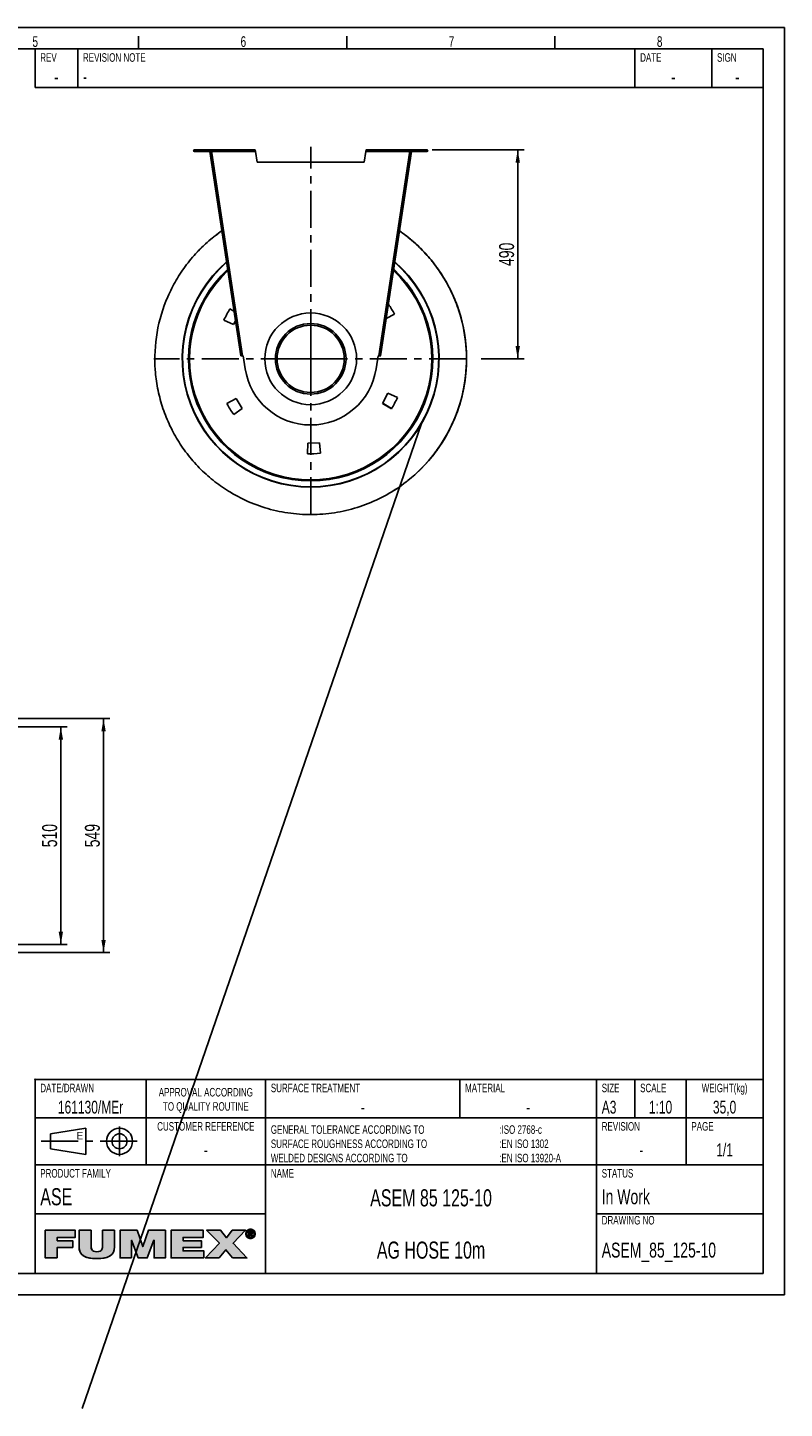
# Model space of a CAD drawing. Extents: x 0 to 420, y -27 to 297.
# Tile 17 of 17: x 243 to 420, y -27 to 297. Entities that reach past the tile are written whole.
import ezdxf

# ---------------------------------------------------------------- set-up
doc = ezdxf.new("R2010")
doc.units = 0
doc.header["$LTSCALE"] = 23.1
doc.linetypes.add('CENTER', pattern=[0.6, 0.375, -0.075, 0.075, -0.075])
doc.layers.get('0').update_dxf_attribs({"linetype": 'CONTINUOUS'})
for name, color, linetype in [('110528_DXF_CONTINUOUS_LINE', 7, 'CONTINUOUS'), ('110534_DXF_CONTINUOUS_LINE', 7, 'CONTINUOUS'), ('110534_DXF_DIMENSION', 7, 'CONTINUOUS'), ('110652_DXF_CONTINUOUS_LINE', 7, 'CONTINUOUS'), ('112850_DXF_AXIS', 7, 'CONTINUOUS'), ('112850_DXF_CONTINUOUS_LINE', 7, 'CONTINUOUS'), ('ASEM_85_125-10_DXF_DIMENSI', 7, 'CONTINUOUS'), ('ASEM_85_125-10_DXF_FORMAT', 7, 'CONTINUOUS'), ('ASEM_85_125-DXF_CONTINUOUS', 7, 'CONTINUOUS'), ('HOSE_125_10_DXF_CONTINUOUS', 7, 'CONTINUOUS')]:
    doc.layers.add(name, color=color, linetype=linetype)
doc.styles.get("Standard").update_dxf_attribs({"font": 'txt', "width": 0.7})
doc.styles.add('TEXTSTYLE_2', font='txt', dxfattribs={"width": 0.7})
doc.styles.add('TEXTSTYLE_3', font='txt')
doc.dimstyles.new('DIMSTYLE_2', dxfattribs={"dimtxt": 3.5, "dimasz": 3, "dimexe": 1.5, "dimexo": 1, "dimgap": 0.875, "dimtad": 1, "dimdec": 3, "dimlfac": 10, "dimtxsty": 'STANDARD', "dimblk": '_ARROW_FILLED', "dimblk1": '_ARROW_FILLED', "dimblk2": '_ARROW_FILLED', "dimcen": 0.09, "dimazin": 3, "dimtp": 0.8, "dimtm": 0.8, "dimtfac": 1, "dimtdec": 3, "dimtofl": 0, "dimtmove": 0, "dimatfit": 3, "dimtolj": 1})
doc.dimstyles.new('DIMSTYLE_3', dxfattribs={"dimtxt": 3.5, "dimasz": 3, "dimexe": 1.5, "dimexo": 1, "dimgap": 0.875, "dimtad": 1, "dimdec": 0, "dimlfac": 10, "dimtxsty": 'STANDARD', "dimblk": '_ARROW_FILLED', "dimblk1": '_ARROW_FILLED', "dimblk2": '_ARROW_FILLED', "dimcen": 0.09, "dimazin": 3, "dimtp": 0.8, "dimtm": 0.8, "dimtfac": 1, "dimtdec": 0, "dimtofl": 0, "dimtmove": 0, "dimatfit": 3, "dimtolj": 1})

# ---------------------------------------------------------------- blocks, each defined once
blk = doc.blocks.new('BLOCK_2_BL1', base_point=(271.47, 11.94))
at = {"layer": 'ASEM_85_125-10_DXF_FORMAT', "linetype": 'CONTINUOUS'}
for points in [[(249.69, 8.65), (246.89, 8.65), (246.89, 15.14), (253.91, 15.14), (253.91, 13.48), (249.69, 13.48), (249.69, 12.67), (253.32, 12.67), (253.32, 11.12), (249.69, 11.12)], [(263.1, 15.14), (263.1, 11.16), (263.06, 10.66), (262.95, 10.23), (262.77, 9.85), (262.52, 9.52), (262.19, 9.24), (261.79, 8.99), (261.28, 8.79), (260.65, 8.63), (259.88, 8.53), (258.96, 8.5), (258.04, 8.53), (257.27, 8.63), (256.64, 8.79), (256.13, 8.99), (255.72, 9.24), (255.39, 9.53), (255.14, 9.86), (254.96, 10.23), (254.85, 10.66), (254.81, 11.16), (254.81, 15.14), (257.61, 15.14), (257.61, 11.61), (257.62, 11.18), (257.68, 10.85), (257.79, 10.6), (257.96, 10.4), (258.19, 10.25), (258.53, 10.15), (258.97, 10.11), (259.41, 10.15), (259.73, 10.25), (259.97, 10.4), (260.13, 10.6), (260.23, 10.86), (260.29, 11.19), (260.3, 11.61), (260.3, 15.14)], [(267.08, 8.65), (264.43, 8.65), (264.43, 15.14), (268.41, 15.14), (269.71, 11.32), (269.74, 11.32), (271.04, 15.14), (275.02, 15.14), (275.02, 8.65), (272.37, 8.65), (272.37, 12.82), (272.35, 12.82), (270.77, 8.65), (268.68, 8.65), (267.1, 12.82), (267.08, 12.82)], [(284.04, 8.65), (276.37, 8.65), (276.37, 15.14), (283.9, 15.14), (283.9, 13.48), (279.17, 13.48), (279.17, 12.67), (283.46, 12.67), (283.46, 11.12), (279.17, 11.12), (279.17, 10.31), (284.04, 10.31)], [(287.6, 8.65), (284.39, 8.65), (287.68, 12.11), (284.68, 15.14), (287.97, 15.14), (289.34, 13.38), (290.69, 15.14), (293.8, 15.14), (290.89, 12.09), (294.13, 8.65), (290.76, 8.65), (289.2, 10.59)], [(294.32, 14.93), (294.24, 14.82), (294.17, 14.71), (294.13, 14.58), (294.1, 14.45), (294.09, 14.31), (293.88, 14.15), (293.87, 14.31), (293.88, 14.48), (293.92, 14.63), (293.98, 14.78), (294.06, 14.92), (294.36, 14.97)], [(294.1, 14.17), (294.13, 14.04), (294.17, 13.91), (294.24, 13.8), (294.32, 13.7), (294.16, 13.58), (294.06, 13.71), (293.98, 13.84), (293.92, 13.99), (293.88, 14.15), (294.09, 14.31)], [(294.47, 15.06), (294.36, 14.97), (294.06, 14.92), (294.16, 15.04), (294.58, 15.12)], [(294.7, 15.17), (294.58, 15.12), (294.16, 15.04), (294.27, 15.15), (294.83, 15.2)], [(294.36, 13.65), (294.46, 13.57), (294.27, 13.47), (294.16, 13.58), (294.32, 13.7)], [(294.96, 15.21), (294.83, 15.2), (294.27, 15.15), (294.34, 15.2), (295.44, 15.28), (295.58, 15.2), (295.65, 15.15), (295.76, 15.04), (295.86, 14.92), (295.94, 14.78), (296, 14.63), (296.04, 14.48), (296.05, 14.31), (296.04, 14.15), (296, 13.99), (295.94, 13.84), (295.86, 13.71), (295.76, 13.58), (295.65, 13.47), (295.58, 13.42), (295.44, 13.34), (295.29, 13.28), (295.13, 13.25), (294.8, 13.25), (294.64, 13.28), (294.48, 13.34), (294.41, 13.38), (294.96, 13.42), (295.1, 13.43), (295.22, 13.45), (295.35, 13.5), (295.46, 13.57), (295.56, 13.65), (295.6, 13.7), (295.68, 13.8), (295.75, 13.91), (295.79, 14.04), (295.82, 14.17), (295.83, 14.31), (295.82, 14.45), (295.79, 14.58), (295.75, 14.71), (295.68, 14.82), (295.6, 14.93), (295.56, 14.97), (295.46, 15.05), (295.34, 15.12), (295.22, 15.17), (295.1, 15.2)], [(294.58, 13.5), (294.7, 13.45), (294.41, 13.38), (294.27, 13.47), (294.46, 13.57)], [(294.96, 15.39), (295.13, 15.37), (295.29, 15.34), (295.44, 15.28), (294.34, 15.2), (294.48, 15.28), (294.64, 15.34), (294.8, 15.37)], [(294.74, 14.77), (294.55, 13.69), (294.55, 14.93), (295.02, 14.93), (295.02, 14.93), (295.13, 14.92), (295.21, 14.91), (295.28, 14.89), (295.33, 14.86), (295.38, 14.82), (295.4, 14.8), (295.41, 14.77), (295.44, 14.72), (295.45, 14.66), (295.46, 14.58), (295.45, 14.5), (295.43, 14.44), (295.41, 14.39), (295.09, 14.39), (295.13, 14.4), (295.16, 14.41), (295.19, 14.43), (295.21, 14.44), (295.23, 14.46), (295.24, 14.49), (295.25, 14.52), (295.26, 14.55), (295.26, 14.59), (295.26, 14.62), (295.25, 14.65), (295.24, 14.68), (295.23, 14.7), (295.21, 14.72), (295.18, 14.73), (295.15, 14.75), (295.12, 14.76), (295.08, 14.77), (295.03, 14.77), (294.99, 14.77), (294.86, 14.77)], [(294.96, 14.39), (294.98, 14.39), (295.04, 14.39), (295.09, 14.39), (295.41, 14.39), (294.74, 14.23), (294.74, 13.69), (294.55, 13.69), (294.74, 14.77), (294.74, 14.58), (294.74, 14.39), (294.85, 14.39)], [(295.14, 14.24), (295.49, 13.69), (295.28, 13.69), (294.95, 14.23), (294.74, 14.23), (295.41, 14.39), (295.37, 14.34), (295.33, 14.3), (295.27, 14.27), (295.21, 14.25)]]:
    blk.add_hatch(color=7, dxfattribs=at).paths.add_polyline_path(points)
at = {"layer": 'ASEM_85_125-10_DXF_FORMAT', "color": 7, "linetype": 'CONTINUOUS'}
for p, q in [((253.91, 15.14), (246.89, 15.14)), ((246.89, 15.14), (246.89, 8.65)), ((253.91, 15.14), (246.89, 15.14)), ((246.89, 15.14), (246.89, 8.65)), ((249.69, 12.67), (249.69, 13.48)), ((249.69, 13.48), (253.91, 13.48)), ((249.69, 12.67), (249.69, 13.48)), ((249.69, 13.48), (253.91, 13.48)), ((253.91, 13.48), (253.91, 15.14)), ((253.91, 13.48), (253.91, 15.14)), ((268.41, 15.14), (264.43, 15.14)), ((264.43, 15.14), (264.43, 8.65)), ((268.41, 15.14), (264.43, 15.14)), ((264.43, 15.14), (264.43, 8.65)), ((269.71, 11.32), (268.41, 15.14)), ((269.71, 11.32), (268.41, 15.14)), ((271.04, 15.14), (269.74, 11.32)), ((271.04, 15.14), (269.74, 11.32)), ((275.02, 15.14), (271.04, 15.14)), ((275.02, 15.14), (271.04, 15.14)), ((275.02, 8.65), (275.02, 15.14)), ((275.02, 8.65), (275.02, 15.14)), ((283.9, 15.14), (276.37, 15.14)), ((276.37, 15.14), (276.37, 8.65)), ((283.9, 15.14), (276.37, 15.14)), ((276.37, 15.14), (276.37, 8.65)), ((279.17, 12.67), (279.17, 13.48)), ((279.17, 13.48), (283.9, 13.48)), ((279.17, 12.67), (279.17, 13.48)), ((279.17, 13.48), (283.9, 13.48)), ((283.9, 13.48), (283.9, 15.14)), ((283.9, 13.48), (283.9, 15.14)), ((287.97, 15.14), (284.68, 15.14)), ((284.68, 15.14), (287.68, 12.11)), ((287.97, 15.14), (284.68, 15.14)), ((284.68, 15.14), (287.68, 12.11)), ((289.34, 13.38), (287.97, 15.14)), ((289.34, 13.38), (287.97, 15.14)), ((290.69, 15.14), (289.34, 13.38)), ((290.69, 15.14), (289.34, 13.38)), ((293.8, 15.14), (290.69, 15.14)), ((293.8, 15.14), (290.69, 15.14)), ((290.89, 12.09), (293.8, 15.14)), ((290.89, 12.09), (293.8, 15.14)), ((253.32, 12.67), (249.69, 12.67)), ((253.32, 12.67), (249.69, 12.67)), ((249.69, 8.65), (249.69, 11.12)), ((249.69, 11.12), (253.32, 11.12)), ((249.69, 8.65), (249.69, 11.12)), ((249.69, 11.12), (253.32, 11.12)), ((253.32, 11.12), (253.32, 12.67)), ((253.32, 11.12), (253.32, 12.67)), ((267.08, 8.65), (267.08, 12.82)), ((267.08, 12.82), (267.1, 12.82)), ((267.08, 8.65), (267.08, 12.82)), ((267.08, 12.82), (267.1, 12.82)), ((267.1, 12.82), (268.68, 8.65)), ((267.1, 12.82), (268.68, 8.65)), ((269.74, 11.32), (269.71, 11.32)), ((269.74, 11.32), (269.71, 11.32)), ((270.77, 8.65), (272.35, 12.82)), ((270.77, 8.65), (272.35, 12.82)), ((272.35, 12.82), (272.37, 12.82)), ((272.35, 12.82), (272.37, 12.82)), ((272.37, 12.82), (272.37, 8.65)), ((272.37, 12.82), (272.37, 8.65)), ((283.46, 12.67), (279.17, 12.67)), ((283.46, 12.67), (279.17, 12.67)), ((279.17, 10.31), (279.17, 11.12)), ((279.17, 11.12), (283.46, 11.12)), ((279.17, 10.31), (279.17, 11.12)), ((279.17, 11.12), (283.46, 11.12)), ((284.04, 10.31), (279.17, 10.31)), ((284.04, 10.31), (279.17, 10.31)), ((283.46, 11.12), (283.46, 12.67)), ((283.46, 11.12), (283.46, 12.67)), ((284.04, 8.65), (284.04, 10.31)), ((284.04, 8.65), (284.04, 10.31)), ((287.68, 12.11), (284.39, 8.65)), ((287.68, 12.11), (284.39, 8.65)), ((287.6, 8.65), (289.2, 10.59)), ((287.6, 8.65), (289.2, 10.59)), ((289.2, 10.59), (290.76, 8.65)), ((289.2, 10.59), (290.76, 8.65)), ((294.13, 8.65), (290.89, 12.09)), ((294.13, 8.65), (290.89, 12.09)), ((246.89, 8.65), (249.69, 8.65)), ((246.89, 8.65), (249.69, 8.65)), ((264.43, 8.65), (267.08, 8.65)), ((264.43, 8.65), (267.08, 8.65)), ((268.68, 8.65), (270.77, 8.65)), ((268.68, 8.65), (270.77, 8.65)), ((272.37, 8.65), (275.02, 8.65)), ((272.37, 8.65), (275.02, 8.65)), ((276.37, 8.65), (284.04, 8.65)), ((276.37, 8.65), (284.04, 8.65)), ((284.39, 8.65), (287.6, 8.65)), ((284.39, 8.65), (287.6, 8.65)), ((290.76, 8.65), (294.13, 8.65)), ((290.76, 8.65), (294.13, 8.65))]:
    blk.add_line(p, q, dxfattribs=at)
for points in [[(249.69, 8.65), (246.89, 8.65), (246.89, 15.14), (253.91, 15.14), (253.91, 13.48), (249.69, 13.48), (249.69, 12.67), (253.32, 12.67), (253.32, 11.12), (249.69, 11.12), (249.69, 8.65)], [(263.1, 15.14), (263.1, 11.16), (263.06, 10.66), (262.95, 10.23), (262.77, 9.85), (262.52, 9.52), (262.19, 9.24), (261.79, 8.99), (261.28, 8.79), (260.65, 8.63), (259.88, 8.53), (258.96, 8.5), (258.04, 8.53), (257.27, 8.63), (256.64, 8.79), (256.13, 8.99), (255.72, 9.24), (255.39, 9.53), (255.14, 9.86), (254.96, 10.23), (254.85, 10.66), (254.81, 11.16), (254.81, 15.14), (257.61, 15.14), (257.61, 11.61), (257.62, 11.18), (257.68, 10.85), (257.79, 10.6), (257.96, 10.4), (258.19, 10.25), (258.53, 10.15), (258.97, 10.11), (259.41, 10.15), (259.73, 10.25), (259.97, 10.4), (260.13, 10.6), (260.23, 10.86), (260.29, 11.19), (260.3, 11.61), (260.3, 15.14), (263.1, 15.14)], [(267.08, 8.65), (264.43, 8.65), (264.43, 15.14), (268.41, 15.14), (269.71, 11.32), (269.74, 11.32), (271.04, 15.14), (275.02, 15.14), (275.02, 8.65), (272.37, 8.65), (272.37, 12.82), (272.35, 12.82), (270.77, 8.65), (268.68, 8.65), (267.1, 12.82), (267.08, 12.82), (267.08, 8.65)], [(284.04, 8.65), (276.37, 8.65), (276.37, 15.14), (283.9, 15.14), (283.9, 13.48), (279.17, 13.48), (279.17, 12.67), (283.46, 12.67), (283.46, 11.12), (279.17, 11.12), (279.17, 10.31), (284.04, 10.31), (284.04, 8.65)], [(287.6, 8.65), (284.39, 8.65), (287.68, 12.11), (284.68, 15.14), (287.97, 15.14), (289.34, 13.38), (290.69, 15.14), (293.8, 15.14), (290.89, 12.09), (294.13, 8.65), (290.76, 8.65), (289.2, 10.59), (287.6, 8.65)], [(294.32, 14.93), (294.24, 14.82), (294.17, 14.71), (294.13, 14.58), (294.1, 14.45), (294.09, 14.31), (293.88, 14.15), (293.87, 14.31), (293.88, 14.48), (293.92, 14.63), (293.98, 14.78), (294.06, 14.92), (294.36, 14.97), (294.32, 14.93)], [(294.1, 14.17), (294.13, 14.04), (294.17, 13.91), (294.24, 13.8), (294.32, 13.7), (294.16, 13.58), (294.06, 13.71), (293.98, 13.84), (293.92, 13.99), (293.88, 14.15), (294.09, 14.31), (294.1, 14.17)], [(294.47, 15.06), (294.36, 14.97), (294.06, 14.92), (294.16, 15.04), (294.58, 15.12), (294.47, 15.06)], [(294.7, 15.17), (294.58, 15.12), (294.16, 15.04), (294.27, 15.15), (294.83, 15.2), (294.7, 15.17)], [(294.36, 13.65), (294.46, 13.57), (294.27, 13.47), (294.16, 13.58), (294.32, 13.7), (294.36, 13.65)], [(294.96, 15.21), (294.83, 15.2), (294.27, 15.15), (294.34, 15.2), (295.44, 15.28), (295.58, 15.2), (295.65, 15.15), (295.76, 15.04), (295.86, 14.92), (295.94, 14.78), (296, 14.63), (296.04, 14.48), (296.05, 14.31), (296.04, 14.15), (296, 13.99), (295.94, 13.84), (295.86, 13.71), (295.76, 13.58), (295.65, 13.47), (295.58, 13.42), (295.44, 13.34), (295.29, 13.28), (295.13, 13.25), (294.8, 13.25), (294.64, 13.28), (294.48, 13.34), (294.41, 13.38), (294.96, 13.42), (295.1, 13.43), (295.22, 13.45), (295.35, 13.5), (295.46, 13.57), (295.56, 13.65), (295.6, 13.7), (295.68, 13.8), (295.75, 13.91), (295.79, 14.04), (295.82, 14.17), (295.83, 14.31), (295.82, 14.45), (295.79, 14.58), (295.75, 14.71), (295.68, 14.82), (295.6, 14.93), (295.56, 14.97), (295.46, 15.05), (295.34, 15.12), (295.22, 15.17), (295.1, 15.2), (294.96, 15.21)], [(294.58, 13.5), (294.7, 13.45), (294.41, 13.38), (294.27, 13.47), (294.46, 13.57), (294.58, 13.5)], [(294.96, 15.39), (295.13, 15.37), (295.29, 15.34), (295.44, 15.28), (294.34, 15.2), (294.48, 15.28), (294.64, 15.34), (294.8, 15.37), (294.96, 15.39)], [(294.74, 14.77), (294.55, 13.69), (294.55, 14.93), (295.02, 14.93), (295.02, 14.93), (295.13, 14.92), (295.21, 14.91), (295.28, 14.89), (295.33, 14.86), (295.38, 14.82), (295.4, 14.8), (295.41, 14.77), (295.44, 14.72), (295.45, 14.66), (295.46, 14.58), (295.45, 14.5), (295.43, 14.44), (295.41, 14.39), (295.09, 14.39), (295.13, 14.4), (295.16, 14.41), (295.19, 14.43), (295.21, 14.44), (295.23, 14.46), (295.24, 14.49), (295.25, 14.52), (295.26, 14.55), (295.26, 14.59), (295.26, 14.62), (295.25, 14.65), (295.24, 14.68), (295.23, 14.7), (295.21, 14.72), (295.18, 14.73), (295.15, 14.75), (295.12, 14.76), (295.08, 14.77), (295.03, 14.77), (294.99, 14.77), (294.86, 14.77), (294.74, 14.77)], [(294.96, 14.39), (294.98, 14.39), (295.04, 14.39), (295.09, 14.39), (295.41, 14.39), (294.74, 14.23), (294.74, 13.69), (294.55, 13.69), (294.74, 14.77), (294.74, 14.58), (294.74, 14.39), (294.85, 14.39), (294.96, 14.39)], [(295.14, 14.24), (295.49, 13.69), (295.28, 13.69), (294.95, 14.23), (294.74, 14.23), (295.41, 14.39), (295.37, 14.34), (295.33, 14.3), (295.27, 14.27), (295.21, 14.25), (295.14, 14.24)]]:
    blk.add_lwpolyline(points, dxfattribs=at)
for points, knots in [([(263.1, 15.14), (263.1, 15.14), (260.3, 15.14), (260.3, 15.14), (260.3, 15.14), (260.3, 11.61), (260.3, 11.61), (260.3, 10.94), (260.3, 10.11), (258.97, 10.11), (257.61, 10.11), (257.61, 10.94), (257.61, 11.61), (257.61, 11.61), (257.61, 15.14), (257.61, 15.14), (257.61, 15.14), (254.81, 15.14), (254.81, 15.14), (254.81, 15.14), (254.81, 11.16), (254.81, 11.16), (254.81, 9.36), (256.19, 8.5), (258.96, 8.5), (261.74, 8.5), (263.1, 9.36), (263.1, 11.16), (263.1, 11.16), (263.1, 15.14), (263.1, 15.14)], [0, 0, 0, 0, 1, 1, 1, 2, 2, 2, 3, 3, 3, 4, 4, 4, 5, 5, 5, 6, 6, 6, 7, 7, 7, 8, 8, 8, 9, 9, 9, 10, 10, 10, 10]), ([(263.1, 15.14), (263.1, 15.14), (260.3, 15.14), (260.3, 15.14), (260.3, 15.14), (260.3, 11.61), (260.3, 11.61), (260.3, 10.94), (260.3, 10.11), (258.97, 10.11), (257.61, 10.11), (257.61, 10.94), (257.61, 11.61), (257.61, 11.61), (257.61, 15.14), (257.61, 15.14), (257.61, 15.14), (254.81, 15.14), (254.81, 15.14), (254.81, 15.14), (254.81, 11.16), (254.81, 11.16), (254.81, 9.36), (256.19, 8.5), (258.96, 8.5), (261.74, 8.5), (263.1, 9.36), (263.1, 11.16), (263.1, 11.16), (263.1, 15.14), (263.1, 15.14)], [0, 0, 0, 0, 1, 1, 1, 2, 2, 2, 3, 3, 3, 4, 4, 4, 5, 5, 5, 6, 6, 6, 7, 7, 7, 8, 8, 8, 9, 9, 9, 10, 10, 10, 10]), ([(294.96, 13.24), (295.55, 13.24), (296.05, 13.69), (296.05, 14.31), (296.05, 14.93), (295.55, 15.39), (294.96, 15.39), (294.37, 15.39), (293.87, 14.93), (293.87, 14.31), (293.87, 13.69), (294.37, 13.24), (294.96, 13.24)], [0, 0, 0, 0, 1, 1, 1, 2, 2, 2, 3, 3, 3, 4, 4, 4, 4]), ([(294.96, 13.24), (295.55, 13.24), (296.05, 13.69), (296.05, 14.31), (296.05, 14.93), (295.55, 15.39), (294.96, 15.39), (294.37, 15.39), (293.87, 14.93), (293.87, 14.31), (293.87, 13.69), (294.37, 13.24), (294.96, 13.24)], [0, 0, 0, 0, 1, 1, 1, 2, 2, 2, 3, 3, 3, 4, 4, 4, 4]), ([(294.09, 14.31), (294.09, 14.82), (294.47, 15.21), (294.96, 15.21), (295.45, 15.21), (295.83, 14.82), (295.83, 14.31), (295.83, 13.8), (295.45, 13.42), (294.96, 13.42), (294.47, 13.42), (294.09, 13.8), (294.09, 14.31)], [0, 0, 0, 0, 1, 1, 1, 2, 2, 2, 3, 3, 3, 4, 4, 4, 4]), ([(294.09, 14.31), (294.09, 14.82), (294.47, 15.21), (294.96, 15.21), (295.45, 15.21), (295.83, 14.82), (295.83, 14.31), (295.83, 13.8), (295.45, 13.42), (294.96, 13.42), (294.47, 13.42), (294.09, 13.8), (294.09, 14.31)], [0, 0, 0, 0, 1, 1, 1, 2, 2, 2, 3, 3, 3, 4, 4, 4, 4]), ([(294.74, 14.23), (294.74, 14.23), (294.95, 14.23), (294.95, 14.23), (294.95, 14.23), (295.28, 13.69), (295.28, 13.69), (295.28, 13.69), (295.49, 13.69), (295.49, 13.69), (295.49, 13.69), (295.14, 14.24), (295.14, 14.24), (295.32, 14.26), (295.46, 14.36), (295.46, 14.58), (295.46, 14.82), (295.31, 14.93), (295.02, 14.93), (295.02, 14.93), (294.55, 14.93), (294.55, 14.93), (294.55, 14.93), (294.55, 13.69), (294.55, 13.69), (294.55, 13.69), (294.74, 13.69), (294.74, 13.69), (294.74, 13.69), (294.74, 14.23), (294.74, 14.23)], [0, 0, 0, 0, 1, 1, 1, 2, 2, 2, 3, 3, 3, 4, 4, 4, 5, 5, 5, 6, 6, 6, 7, 7, 7, 8, 8, 8, 9, 9, 9, 10, 10, 10, 10]), ([(294.74, 14.23), (294.74, 14.23), (294.95, 14.23), (294.95, 14.23), (294.95, 14.23), (295.28, 13.69), (295.28, 13.69), (295.28, 13.69), (295.49, 13.69), (295.49, 13.69), (295.49, 13.69), (295.14, 14.24), (295.14, 14.24), (295.32, 14.26), (295.46, 14.36), (295.46, 14.58), (295.46, 14.82), (295.31, 14.93), (295.02, 14.93), (295.02, 14.93), (294.55, 14.93), (294.55, 14.93), (294.55, 14.93), (294.55, 13.69), (294.55, 13.69), (294.55, 13.69), (294.74, 13.69), (294.74, 13.69), (294.74, 13.69), (294.74, 14.23), (294.74, 14.23)], [0, 0, 0, 0, 1, 1, 1, 2, 2, 2, 3, 3, 3, 4, 4, 4, 5, 5, 5, 6, 6, 6, 7, 7, 7, 8, 8, 8, 9, 9, 9, 10, 10, 10, 10]), ([(294.74, 14.39), (294.74, 14.39), (294.74, 14.77), (294.74, 14.77), (294.74, 14.77), (294.99, 14.77), (294.99, 14.77), (295.12, 14.77), (295.26, 14.74), (295.26, 14.59), (295.26, 14.4), (295.12, 14.39), (294.96, 14.39), (294.96, 14.39), (294.74, 14.39), (294.74, 14.39)], [0, 0, 0, 0, 1, 1, 1, 2, 2, 2, 3, 3, 3, 4, 4, 4, 5, 5, 5, 5]), ([(294.74, 14.39), (294.74, 14.39), (294.74, 14.77), (294.74, 14.77), (294.74, 14.77), (294.99, 14.77), (294.99, 14.77), (295.12, 14.77), (295.26, 14.74), (295.26, 14.59), (295.26, 14.4), (295.12, 14.39), (294.96, 14.39), (294.96, 14.39), (294.74, 14.39), (294.74, 14.39)], [0, 0, 0, 0, 1, 1, 1, 2, 2, 2, 3, 3, 3, 4, 4, 4, 5, 5, 5, 5])]:
    blk.add_open_spline(points, degree=3, knots=knots, dxfattribs=at)
for points in [[(294.96, 13.42), (294.41, 13.38), (294.83, 13.43), (294.7, 13.45)], [(294.96, 13.24), (294.8, 13.25), (295.13, 13.25)]]:
    blk.add_solid(points, dxfattribs=at)
blk = doc.blocks.new('_ARROW_FILLED')
at = {"color": 0, "linetype": 'BYBLOCK'}
blk.add_solid([(0, 0), (-1, 0.17), (-1, -0.17)], dxfattribs=at)
blk = doc.blocks.new('*D3')
at = {"layer": 'ASEM_85_125-10_DXF_DIMENSI', "color": 2, "linetype": 'CONTINUOUS'}
for p, q in [((230.86, 135.06), (262.04, 135.06)), ((260.54, 135.06), (260.54, 107.63)), ((260.54, 80.21), (260.54, 107.63)), ((232.16, 80.21), (262.04, 80.21))]:
    blk.add_line(p, q, dxfattribs=at)
at = {"layer": 'ASEM_85_125-10_DXF_DIMENSI', "color": 2, "linetype": 'CONTINUOUS', "xscale": 3, "yscale": 3, "zscale": 3}
for p, rotation in [((260.54, 135.06), 90), ((260.54, 80.21), 270)]:
    blk.add_blockref('_ARROW_FILLED', p, dxfattribs=dict(at, rotation=rotation))
at = {"layer": 'ASEM_85_125-10_DXF_DIMENSI', "color": 2, "linetype": 'CONTINUOUS', "insert": (256.16, 107.63), "char_height": 3.5, "width": 12, "attachment_point": 2, "rotation": 90}
blk.add_mtext('549', dxfattribs=at)
blk = doc.blocks.new('*D4')
at = {"layer": 'ASEM_85_125-10_DXF_DIMENSI', "color": 2, "linetype": 'CONTINUOUS'}
for p, q in [((231.96, 133.13), (252.04, 133.13)), ((250.54, 133.13), (250.54, 107.63)), ((250.54, 82.13), (250.54, 107.63)), ((231.96, 82.13), (252.04, 82.13))]:
    blk.add_line(p, q, dxfattribs=at)
at = {"layer": 'ASEM_85_125-10_DXF_DIMENSI', "color": 2, "linetype": 'CONTINUOUS', "xscale": 3, "yscale": 3, "zscale": 3}
for p, rotation in [((250.54, 133.13), 90), ((250.54, 82.13), 270)]:
    blk.add_blockref('_ARROW_FILLED', p, dxfattribs=dict(at, rotation=rotation))
at = {"layer": 'ASEM_85_125-10_DXF_DIMENSI', "color": 2, "linetype": 'CONTINUOUS', "insert": (246.16, 107.63), "char_height": 3.5, "width": 10.875, "attachment_point": 2, "rotation": 90}
blk.add_mtext('510', dxfattribs=at)
blk = doc.blocks.new('*D8')
at = {"layer": '110534_DXF_DIMENSION', "color": 2, "linetype": 'CONTINUOUS'}
for p, q in [((337.48, 268.37), (359.05, 268.37)), ((357.55, 268.37), (357.55, 243.87)), ((357.55, 219.37), (357.55, 243.87)), ((349.01, 219.37), (359.05, 219.37))]:
    blk.add_line(p, q, dxfattribs=at)
at = {"layer": '110534_DXF_DIMENSION', "color": 2, "linetype": 'CONTINUOUS', "xscale": 3, "yscale": 3, "zscale": 3}
for p, rotation in [((357.55, 268.37), 90), ((357.55, 219.37), 270)]:
    blk.add_blockref('_ARROW_FILLED', p, dxfattribs=dict(at, rotation=rotation))
at = {"layer": '110534_DXF_DIMENSION', "color": 2, "linetype": 'CONTINUOUS', "insert": (353.18, 243.87), "char_height": 3.5, "width": 12.375, "attachment_point": 2, "rotation": 90}
blk.add_mtext('490', dxfattribs=at)
blk = doc.blocks.new('VYPLACERING_BL2', base_point=(257.5, 36))
at = {"layer": 'ASEM_85_125-DXF_CONTINUOUS', "color": 7, "linetype": 'CONTINUOUS'}
for p, q in [((248.09, 37.75), (256.4, 39.06)), ((256.4, 39.06), (256.4, 32.94)), ((248.09, 34.25), (248.09, 37.75)), ((256.4, 32.94), (248.09, 34.25))]:
    blk.add_line(p, q, dxfattribs=at)
at = {"layer": 'ASEM_85_125-DXF_CONTINUOUS', "color": 7, "linetype": 'CENTER'}
for p, q in [((264.28, 39.5), (264.28, 32.5)), ((245.9, 36), (269.09, 36))]:
    blk.add_line(p, q, dxfattribs=at)
at = {"layer": 'ASEM_85_125-DXF_CONTINUOUS', "color": 7, "linetype": 'CONTINUOUS'}
for radius in [3.06, 1.75]:
    blk.add_circle((264.28, 36), radius, dxfattribs=at)

msp = doc.modelspace()

# ---------------------------------------------------------------- linework, layer by layer
at = {"layer": '110528_DXF_CONTINUOUS_LINE', "color": 9, "linetype": 'CONTINUOUS'}
for p, q in [((282.56417, 233.45868), (282.49795, 233.49389)), ((335.54103, 205.29039), (335.60725, 205.25518))]:
    msp.add_line(p, q, dxfattribs=at)
at = {"layer": '110528_DXF_CONTINUOUS_LINE', "color": 3, "linetype": 'CONTINUOUS'}
for p, q in [((290.15592, 231.12093), (291.08744, 230.56122)), ((328.67362, 229.86634), (326.75291, 228.80168)), ((290.96136, 227.43975), (288.7475, 228.47209)), ((291.4258, 228.31323), (290.96136, 227.43975)), ((325.85545, 208.88623), (327.14383, 211.30932)), ((327.14383, 211.30932), (329.35769, 210.27698)), ((289.43158, 208.88273), (291.56803, 210.06698)), ((293.0223, 207.73967), (291.02133, 206.33858)), ((291.56803, 210.06698), (293.0223, 207.73967)), ((327.94928, 207.62813), (325.85545, 208.88623)), ((308.32826, 197.13633), (308.37089, 199.57868)), ((308.37089, 199.57868), (311.11353, 199.67446)), ((311.11353, 199.67446), (311.32643, 197.24103))]:
    msp.add_line(p, q, dxfattribs=at)
at = {"layer": '110528_DXF_CONTINUOUS_LINE', "color": 7, "linetype": 'CONTINUOUS'}
msp.add_arc((309.0526, 219.37453), 30.075, 130.9272981, 49.0727812, dxfattribs=at)
at = {"layer": '110528_DXF_CONTINUOUS_LINE', "color": 3, "linetype": 'CONTINUOUS'}
for radius, start, end in [(30, 131.0180095, 48.9821354), (22.25, 148.1344313, 155.8655687), (22.25, 28.1344313, 35.0874507), (22.25, 208.1344313, 215.8655687), (22.25, 328.1344313, 335.8655687), (22.25, 268.1344313, 275.8655687)]:
    msp.add_arc((309.0526, 219.37453), radius, start, end, dxfattribs=at)
at = {"layer": '110528_DXF_CONTINUOUS_LINE', "color": 9, "linetype": 'CONTINUOUS'}
for radius, start, end in [(28.61603, 132.7976441, 47.2018923), (28.36603, 133.1423861, 46.8573921)]:
    msp.add_arc((309.0526, 219.37453), radius, start, end, dxfattribs=at)
at = {"layer": '110534_DXF_CONTINUOUS_LINE', "color": 9, "linetype": 'CONTINUOUS'}
for p, q in [((281.82594, 267.97453), (281.82594, 268.37453)), ((285.86055, 267.97453), (296.11428, 267.97453)), ((293.07386, 220.0514), (285.9179, 267.59354)), ((332.24464, 267.97453), (321.99092, 267.97453)), ((325.03133, 220.0514), (332.1873, 267.59354)), ((336.27925, 267.97453), (336.27925, 268.37453)), ((291.75148, 226.14952), (291.94925, 226.17929)), ((292.13417, 223.60701), (292.33195, 223.63678)), ((325.97102, 223.60701), (325.77325, 223.63678)), ((326.35372, 226.14952), (326.15594, 226.17929)), ((292.6004, 220.50955), (292.79817, 220.53932)), ((292.60056, 220.50847), (292.79833, 220.53824)), ((325.50463, 220.50847), (325.30686, 220.53824)), ((325.5048, 220.50955), (325.30702, 220.53932))]:
    msp.add_line(p, q, dxfattribs=at)
at = {"layer": '110534_DXF_CONTINUOUS_LINE', "color": 3, "linetype": 'CONTINUOUS'}
for p, q in [((281.82594, 268.37453), (296.04125, 268.37453)), ((281.82594, 267.97453), (285.67594, 267.97453)), ((292.66074, 220.10865), (285.46282, 267.92955)), ((322.06395, 268.37453), (336.27925, 268.37453)), ((332.64238, 267.92955), (325.5048, 220.50955)), ((336.27925, 267.97453), (332.42925, 267.97453)), ((325.44445, 220.10865), (325.5048, 220.50955))]:
    msp.add_line(p, q, dxfattribs=at)
at = {"layer": '110534_DXF_CONTINUOUS_LINE', "color": 7, "linetype": 'CONTINUOUS'}
for p, q in [((281.82594, 268.17453), (296.04125, 268.17453)), ((285.46282, 267.92955), (285.66059, 267.95931)), ((292.85851, 220.13842), (285.66059, 267.95931)), ((285.67594, 267.97453), (285.67594, 268.17453)), ((285.72013, 267.56377), (285.9179, 267.59354)), ((285.86055, 267.97453), (285.9179, 267.59354)), ((292.84729, 268.37453), (292.84729, 268.17453)), ((295.84729, 268.37453), (295.84729, 268.17453)), ((296.04125, 268.37453), (296.04125, 268.17453)), ((296.11428, 267.97453), (296.5526, 265.48869)), ((321.5526, 265.48869), (296.5526, 265.48869)), ((321.99092, 267.97453), (321.5526, 265.48869)), ((322.06395, 268.37453), (322.06395, 268.17453)), ((322.06395, 268.17453), (336.27925, 268.17453)), ((322.25791, 268.37453), (322.25791, 268.17453)), ((325.25791, 268.37453), (325.25791, 268.17453)), ((325.30702, 220.53932), (332.44461, 267.95931)), ((332.24464, 267.97453), (332.1873, 267.59354)), ((332.38507, 267.56377), (332.1873, 267.59354)), ((332.42925, 267.97453), (332.42925, 268.17453)), ((332.64238, 267.92955), (332.44461, 267.95931)), ((292.66074, 220.10865), (292.85851, 220.13842)), ((293.72525, 217.06749), (293.27363, 220.06793)), ((324.37994, 217.06749), (324.83157, 220.06793)), ((325.24668, 220.13842), (325.30702, 220.53932)), ((325.44445, 220.10865), (325.24668, 220.13842))]:
    msp.add_line(p, q, dxfattribs=at)
at = {"layer": '110534_DXF_CONTINUOUS_LINE', "color": 3, "linetype": 'CONTINUOUS'}
for centre, start, end in [((281.82594, 268.17453), 90, 270), ((336.27925, 268.17453), 270, 90)]:
    msp.add_arc(centre, 0.2, start, end, dxfattribs=at)
at = {"layer": '110534_DXF_CONTINUOUS_LINE', "color": 7, "linetype": 'CONTINUOUS'}
for centre, radius, start, end in [((293.05037, 221.55122), 1.5, 270.8975556, 278.5598113), ((325.05483, 221.55122), 1.5, 261.4401887, 269.1024444), ((309.0526, 219.37453), 15.5, 188.5598113, 351.4401887)]:
    msp.add_arc(centre, radius, start, end, dxfattribs=at)
for points, knots in [([(285.80034, 268.17453), (285.80748, 268.17453), (285.82123, 268.14979), (285.83227, 268.11072), (285.84685, 268.04692), (285.85566, 268.00007), (285.86055, 267.97453)], [0, 0, 0, 0, 0.10102656, 0.317593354, 0.631910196, 1, 1, 1, 1]), ([(296.11428, 267.97453), (296.10834, 268.00008), (296.09763, 268.04721), (296.07991, 268.11051), (296.06626, 268.15152), (296.04917, 268.17453), (296.04125, 268.17453)], [0, 0, 0, 0, 0.362762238, 0.67352206, 0.890403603, 1, 1, 1, 1]), ([(321.99092, 267.97453), (321.99686, 268.00008), (322.00757, 268.04721), (322.02528, 268.11051), (322.03894, 268.15152), (322.05602, 268.17453), (322.06395, 268.17453)], [0, 0, 0, 0, 0.362762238, 0.67352206, 0.890403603, 1, 1, 1, 1]), ([(332.30485, 268.17453), (332.29771, 268.17453), (332.28397, 268.14979), (332.27293, 268.11072), (332.25834, 268.04692), (332.24954, 268.00007), (332.24464, 267.97453)], [0, 0, 0, 0, 0.10102656, 0.317593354, 0.631910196, 1, 1, 1, 1]), ([(293.07386, 220.0514), (293.04651, 220.05212), (292.99564, 220.05567), (292.92866, 220.06979), (292.87735, 220.09448), (292.8606, 220.12453), (292.85851, 220.13842)], [0, 0, 0, 0, 0.331658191, 0.615530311, 0.82972973, 1, 1, 1, 1]), ([(325.03133, 220.0514), (325.05869, 220.05212), (325.10955, 220.05567), (325.17654, 220.06979), (325.22784, 220.09448), (325.24459, 220.12453), (325.24668, 220.13842)], [0, 0, 0, 0, 0.331658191, 0.615530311, 0.82972973, 1, 1, 1, 1])]:
    msp.add_open_spline(points, degree=3, knots=knots, dxfattribs=at)
at = {"layer": '110534_DXF_CONTINUOUS_LINE', "color": 3, "linetype": 'CONTINUOUS'}
for points, knots in [([(296.11428, 267.97453), (296.10834, 268.02558), (296.09742, 268.11993), (296.08249, 268.23115), (296.07005, 268.30293), (296.06087, 268.34033), (296.05397, 268.36263), (296.04523, 268.37453), (296.04125, 268.37453)], [0, 0, 0, 0, 0.37570868, 0.695091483, 0.818353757, 0.911146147, 0.970916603, 1, 1, 1, 1]), ([(321.99092, 267.97453), (321.99685, 268.02558), (322.00778, 268.11993), (322.0227, 268.23115), (322.03515, 268.30293), (322.04433, 268.34033), (322.05122, 268.36263), (322.05997, 268.37453), (322.06395, 268.37453)], [0, 0, 0, 0, 0.37570868, 0.695091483, 0.818353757, 0.911146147, 0.970916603, 1, 1, 1, 1]), ([(293.07386, 220.0514), (293.02198, 220.04824), (292.92589, 220.04455), (292.81232, 220.0475), (292.73807, 220.05831), (292.69902, 220.06951), (292.67129, 220.08477), (292.66188, 220.1011), (292.66074, 220.10865)], [0, 0, 0, 0, 0.360165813, 0.666149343, 0.785569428, 0.878759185, 0.94710206, 1, 1, 1, 1]), ([(325.03133, 220.0514), (325.08322, 220.04824), (325.17931, 220.04455), (325.29288, 220.0475), (325.36712, 220.05831), (325.40617, 220.06951), (325.43391, 220.08477), (325.44332, 220.1011), (325.44445, 220.10865)], [0, 0, 0, 0, 0.360165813, 0.666149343, 0.785569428, 0.878759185, 0.94710206, 1, 1, 1, 1])]:
    msp.add_open_spline(points, degree=3, knots=knots, dxfattribs=at)
at = {"layer": '110652_DXF_CONTINUOUS_LINE', "color": 7, "linetype": 'CONTINUOUS'}
msp.add_line((328.01002, 207.72751), (325.92158, 209.0106), dxfattribs=at)
at = {"layer": '112850_DXF_AXIS', "color": 7, "linetype": 'CENTER'}
for p, q in [((309.0526, 222.37454), (309.0526, 269.04857)), ((309.0526, 219.37453), (309.0526, 222.37454)), ((306.05259, 219.37453), (272.2865, 219.37453)), ((309.0526, 219.37453), (306.05259, 219.37453)), ((309.0526, 219.37453), (309.0526, 182.09112)), ((309.0526, 219.37453), (346.15358, 219.37453))]:
    msp.add_line(p, q, dxfattribs=at)
at = {"layer": '112850_DXF_CONTINUOUS_LINE', "color": 7, "linetype": 'CONTINUOUS'}
for radius in [10.75, 7.875]:
    msp.add_circle((309.0526, 219.37453), radius, dxfattribs=at)
at = {"layer": '112850_DXF_CONTINUOUS_LINE', "color": 9, "linetype": 'CONTINUOUS'}
msp.add_circle((309.0526, 219.37453), 8.275, dxfattribs=at)
at = {"layer": 'ASEM_85_125-10_DXF_FORMAT', "color": 7, "linetype": 'CONTINUOUS'}
for p, q in [((-0.00158, 296.99848), (419.99842, 296.99848)), ((268.74842, 291.99848), (268.74842, 294.99848)), ((317.49842, 291.99848), (317.49842, 294.99848)), ((366.24842, 291.99848), (366.24842, 294.99848)), ((419.99842, -0.00152), (419.99842, 296.99848)), ((414.99842, 291.99848), (24.99842, 291.99848)), ((414.99842, 291.99848), (244.49842, 291.99848)), ((244.49842, 291.99848), (244.49842, 282.99848)), ((254.49842, 291.99848), (254.49842, 282.99848)), ((384.99842, 291.99848), (384.99842, 282.99848)), ((402.99842, 291.99848), (402.99842, 282.99848)), ((414.99842, 291.99848), (414.99842, 282.99848)), ((414.99842, 4.99848), (414.99842, 291.99848)), ((414.99842, 282.99848), (244.49842, 282.99848)), ((244.65469, 50.34226), (244.34219, 50.65476)), ((244.65469, 50.65476), (244.34219, 50.34226)), ((414.99842, 50.49848), (244.49842, 50.49848)), ((244.49842, 4.99848), (244.49842, 50.49848)), ((270.49842, 30.49848), (270.49842, 50.49848)), ((298.49842, 4.99848), (298.49842, 50.49848)), ((343.99842, 41.49848), (343.99842, 50.49848)), ((375.99842, 4.99848), (375.99842, 50.49848)), ((384.99842, 41.49848), (384.99842, 50.49848)), ((396.99842, 30.49848), (396.99842, 50.49848)), ((414.99842, 4.99848), (414.99842, 50.49848)), ((414.99842, 41.49848), (244.49842, 41.49848)), ((414.99842, 30.49848), (244.49842, 30.49848)), ((298.49842, 18.99848), (244.49842, 18.99848)), ((414.99842, 18.99848), (375.99842, 18.99848)), ((24.99842, 4.99848), (414.99842, 4.99848)), ((414.99842, 4.99848), (244.49842, 4.99848)), ((-0.00158, -0.00152), (419.99842, -0.00152))]:
    msp.add_line(p, q, dxfattribs=at)
at = {"layer": 'HOSE_125_10_DXF_CONTINUOUS', "color": 7, "linetype": 'CONTINUOUS'}
for p, q in [((286.07743, 247.73625), (286.07822, 247.7369)), ((286.07743, 247.73624), (286.07823, 247.73689)), ((286.07748, 247.73619), (286.07844, 247.73696)), ((286.07749, 247.73618), (286.07844, 247.73696))]:
    msp.add_line(p, q, dxfattribs=at)
at = {"layer": 'HOSE_125_10_DXF_CONTINUOUS', "color": 4, "linetype": 'CONTINUOUS'}
msp.add_line((335.03799, 204.23474), (255.49888, -26.59752), dxfattribs=at)
at = {"layer": 'HOSE_125_10_DXF_CONTINUOUS', "color": 9, "linetype": 'CONTINUOUS'}
for p, q in [((332.99313, 191.82283), (332.99265, 191.82233)), ((332.99281, 191.82247), (332.99265, 191.82233)), ((332.99316, 191.82278), (332.99281, 191.82247))]:
    msp.add_line(p, q, dxfattribs=at)
at = {"layer": 'HOSE_125_10_DXF_CONTINUOUS', "color": 7, "linetype": 'CONTINUOUS'}
for centre, radius, start, end in [((309.06204, 219.36358), 36.51436, 124.7366742, 128.2192619), ((309.09598, 219.31497), 36.57345, 124.7371321, 128.2128129), ((309.05505, 219.37718), 36.4992, 124.739828, 127.6750615), ((309.068, 219.35945), 36.52153, 132.6422796, 136.6814626), ((309.02569, 219.40418), 36.45997, 130.5897421, 132.6409852), ((309.02443, 219.40558), 36.45808, 129.7970533, 130.5896829), ((309.03412, 219.39387), 36.47328, 129.0066947, 129.79697), ((309.05447, 219.36875), 36.50561, 128.2140207, 129.0050899), ((309.07031, 219.34818), 36.53148, 128.2133941, 129.0037587), ((309.07449, 219.34766), 36.53458, 128.219154, 128.5224965), ((309.0769, 219.34012), 36.54198, 126.4616417, 128.2138849), ((309.04458, 219.38242), 36.48875, 133.6206785, 136.917052), ((309.07174, 219.3555), 36.47306, 311.1580429, 323.2780465), ((309.06512, 219.36289), 36.48292, 319.1675457, 325.0954888), ((309.0883, 219.33345), 36.44557, 310.723582, 310.9873028), ((309.08092, 219.32973), 36.44699, 302.2948317, 303.2793651), ((309.06586, 219.35354), 36.47517, 302.2980351, 303.4453548), ((309.06254, 219.36211), 36.48412, 307.8220348, 308.6138166)]:
    msp.add_arc(centre, radius, start, end, dxfattribs=at)
for points, knots in [([(329.8491, 249.37014), (330.85199, 248.67473), (332.78962, 247.18247), (335.45578, 244.66483), (337.85678, 241.89222), (340.66884, 237.89749), (343.41144, 232.40339), (345.31839, 225.29336), (345.77056, 217.94425), (344.74902, 210.65419), (342.70053, 204.86514), (340.39893, 200.55645), (339.03633, 198.52528), (338.30659, 197.54708)], [0, 0, 0, 0, 0.062549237, 0.125098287, 0.187647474, 0.250196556, 0.375137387, 0.500078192, 0.625019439, 0.749960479, 0.874901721, 0.937450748, 1, 1, 1, 1]), ([(329.84914, 249.37042), (330.96594, 248.59615), (333.1149, 246.92069), (337.00654, 243.1191), (341.0384, 237.58341), (344.27759, 230.04219), (345.76626, 221.96884), (345.42794, 213.76703), (343.27988, 205.8432), (339.43152, 198.59567), (335.85137, 194.44564), (333.8607, 192.60142)], [0, 0, 0, 0, 0.062585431, 0.125170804, 0.250146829, 0.375122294, 0.500097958, 0.625073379, 0.750049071, 0.875024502, 1, 1, 1, 1]), ([(329.84914, 249.3704), (331.01168, 248.56433), (333.24491, 246.81492), (336.26669, 243.82199), (338.92031, 240.49746), (341.17048, 236.88798), (342.986, 233.04084), (344.79411, 227.67284), (345.86291, 220.61987), (345.15781, 212.10044), (342.50694, 203.97003), (338.0562, 196.67352), (334.03813, 192.61722), (331.83112, 190.85451)], [0, 0, 0, 0, 0.062566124, 0.125132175, 0.18769828, 0.250264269, 0.312830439, 0.375396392, 0.500317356, 0.625237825, 0.750158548, 0.875079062, 1, 1, 1, 1]), ([(290.24681, 188.09214), (288.99664, 188.84376), (286.58383, 190.49851), (283.29023, 193.39513), (280.36573, 196.66485), (277.85432, 200.26142), (275.79098, 204.13254), (274.20618, 208.22278), (273.12168, 212.47371), (272.36517, 218.26585), (272.73165, 225.61455), (274.83872, 232.66438), (277.48553, 237.87154), (279.92596, 241.51736), (282.78507, 244.84345), (284.94394, 246.81808), (286.07748, 247.73619)], [0, 0, 0, 0, 0.062528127, 0.125056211, 0.18758429, 0.250112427, 0.312640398, 0.375168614, 0.437696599, 0.500224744, 0.625056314, 0.749887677, 0.812415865, 0.874943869, 0.937472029, 1, 1, 1, 1]), ([(331.435, 190.5426), (329.99308, 189.42324), (326.93592, 187.3981), (321.95152, 185.08288), (316.67569, 183.5389), (311.22853, 182.80181), (305.7324, 182.88782), (300.31073, 183.79537), (295.08692, 185.50314), (291.81125, 187.15159), (290.24678, 188.09209)], [0, 0, 0, 0, 0.125000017, 0.249999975, 0.37499999, 0.499999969, 0.624999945, 0.749999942, 0.874999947, 1, 1, 1, 1])]:
    msp.add_open_spline(points, degree=3, knots=knots, dxfattribs=at)

# ---------------------------------------------------------------- block references
at = {"layer": 'ASEM_85_125-10_DXF_FORMAT', "color": 2, "linetype": 'CONTINUOUS'}
msp.add_blockref('BLOCK_2_BL1', (271.46701, 11.94061), dxfattribs=at)
at = {"layer": 'ASEM_85_125-DXF_CONTINUOUS', "color": 7, "linetype": 'CONTINUOUS'}
msp.add_blockref('VYPLACERING_BL2', (257.49842, 35.99848), dxfattribs=at)

# ---------------------------------------------------------------- texts
at = {"color": 7, "linetype": 'CONTINUOUS'}
for s, insert, char_height, width, attachment_point, style in [('DATE/DRAWN', (245.72342, 49.49848), 2, 14, 1, 'TEXTSTYLE_2'), ('SURFACE TREATMENT', (299.72342, 49.49848), 2, 23.8, 1, 'TEXTSTYLE_2'), ('MATERIAL', (345.22342, 49.49848), 2, 11.2, 1, 'TEXTSTYLE_2'), ('SIZE ', (377.22342, 49.49848), 2, 7, 1, 'TEXTSTYLE_2'), ('SCALE', (386.22342, 49.49848), 2, 7, 1, 'TEXTSTYLE_2'), ('WEIGHT(kg)', (405.99842, 49.49848), 2, 14, 2, 'TEXTSTYLE_2'), ('APPROVAL ACCORDING\\PTO QUALITY ROUTINE', (284.49842, 48.49848), 2, 25.2, 2, 'TEXTSTYLE_2'), ('CUSTOMER REFERENCE', (284.49842, 40.49848), 2, 25.2, 2, 'TEXTSTYLE_2'), ('REVISION', (377.22342, 40.49848), 2, 11.2, 1, 'TEXTSTYLE_2'), ('PAGE', (398.22342, 40.49848), 2, 5.6, 1, 'TEXTSTYLE_2'), ('E', (254.21717, 38.18598), 1.75, 1.75, 1, 'TEXTSTYLE_3')]:
    msp.add_mtext(s, dxfattribs=dict(at, insert=insert, char_height=char_height, width=width, attachment_point=attachment_point, style=style))
at = {"color": 7, "linetype": 'CONTINUOUS', "char_height": 3}
for s, insert, width, attachment_point in [('161130/MEr', (257.49842, 45.49848), 32.25, 2), ('A3 ', (377.22342, 45.49848), 11.4642857, 1), ('1:10', (390.99842, 45.49848), 11.1428571, 2), ('35,0', (405.99842, 45.49848), 13.3928571, 2), ('-', (321.24842, 45.49848), 4.0714286, 2), ('-', (359.99842, 45.49848), 4.0714286, 2)]:
    msp.add_mtext(s, dxfattribs=dict(at, insert=insert, width=width, attachment_point=attachment_point))
at = {"layer": 'ASEM_85_125-10_DXF_FORMAT', "color": 7, "linetype": 'CONTINUOUS'}
for s, insert, char_height, width, attachment_point in [('5', (243.88927, 294.97512), 2.5, 2.6785714, 1), ('6', (292.63927, 294.97512), 2.5, 2.9464286, 1), ('7', (341.38927, 294.97512), 2.5, 2.9464286, 1), ('8', (390.13927, 294.97512), 2.5, 2.9464286, 1), ('1/1', (405.99842, 35.49848), 3, 9.4285714, 2), ('-', (284.49842, 35.49848), 3, 4.0714286, 2), ('- ', (386.49842, 35.49848), 3, 7.6071429, 2), ('ASE', (245.72342, 24.99848), 4, 15.2857143, 1), ('ASEM 85 125-10', (337.24842, 24.74848), 4, 63.7142857, 2), ('In Work  ', (377.22342, 24.74848), 3.5, 38.5, 1), ('AG HOSE 10m', (337.24842, 12.49848), 4, 52.5714286, 2), ('ASEM_85_125-10', (377.22342, 12.24848), 3.5, 55.75, 1)]:
    msp.add_mtext(s, dxfattribs=dict(at, insert=insert, char_height=char_height, width=width, attachment_point=attachment_point))
at = {"layer": 'ASEM_85_125-10_DXF_FORMAT', "color": 2, "linetype": 'CONTINUOUS', "style": 'TEXTSTYLE_2'}
for s, insert, char_height, width, attachment_point in [('REV', (245.72342, 290.99848), 2, 4.2, 1), ('REVISION NOTE', (255.72342, 290.99848), 2, 18.2, 1), ('DATE', (386.22342, 290.99848), 2, 5.6, 1), ('SIGN', (404.22342, 290.99848), 2, 5.6, 1), ('-', (249.49842, 287.24848), 3.5, 2.45, 2), ('-', (255.72342, 286.99848), 3, 2.1, 1), ('-', (393.99842, 287.24848), 3.5, 2.45, 2), ('-', (408.99842, 287.24848), 3.5, 2.45, 2)]:
    msp.add_mtext(s, dxfattribs=dict(at, insert=insert, char_height=char_height, width=width, attachment_point=attachment_point))
at = {"layer": 'ASEM_85_125-10_DXF_FORMAT', "color": 7, "linetype": 'CONTINUOUS', "char_height": 2, "attachment_point": 1, "style": 'TEXTSTYLE_2'}
for s, insert, width in [('GENERAL TOLERANCE ACCORDING TO\\PSURFACE ROUGHNESS ACCORDING TO\\PWELDED DESIGNS ACCORDING TO\\P ', (299.72342, 39.74848), 42), (':ISO 2768-c\\P:EN ISO 1302\\P:EN ISO 13920-A ', (353.22342, 39.74848), 22.4), ('PRODUCT FAMILY', (245.72342, 29.49848), 19.6), ('NAME ', (299.72342, 29.49848), 7), ('STATUS ', (377.22342, 29.49848), 9.8), ('DRAWING NO', (377.22342, 18.49848), 14)]:
    msp.add_mtext(s, dxfattribs=dict(at, insert=insert, width=width))

# ---------------------------------------------------------------- dimensions: what is measured, and where the dimension line sits
at = {"layer": '110534_DXF_DIMENSION', "color": 2, "linetype": 'CONTINUOUS'}
dim = msp.add_linear_dim(base=(357.55261, 268.37453), p1=(348.01203, 219.37453), p2=(336.48004, 268.37453), angle=90, dimstyle='DIMSTYLE_2', dxfattribs=at)
dim.commit()
dim.dimension.update_dxf_attribs({"geometry": '*D8', "text_midpoint": (357.55261, 243.37454), "dimtype": 160})
at = {"layer": 'ASEM_85_125-10_DXF_DIMENSI', "color": 2, "linetype": 'CONTINUOUS'}
for base, p1, p2, angle, dimstyle, picture, middle in [((260.53738, 135.05867), (231.16465, 80.20536), (229.85738, 135.05867), 90, 'DIMSTYLE_3', '*D3', (260.53738, 107.13202)), ((250.53738, 82.13202), (230.95739, 133.13202), (230.95739, 82.13202), 270, 'DIMSTYLE_2', '*D4', (250.53738, 107.13202))]:
    dim = msp.add_linear_dim(base=base, p1=p1, p2=p2, angle=angle, dimstyle=dimstyle, dxfattribs=at)
    dim.commit()
    dim.dimension.update_dxf_attribs({"geometry": picture, "text_midpoint": middle, "dimtype": 160})

doc.saveas('drawing.dxf')
